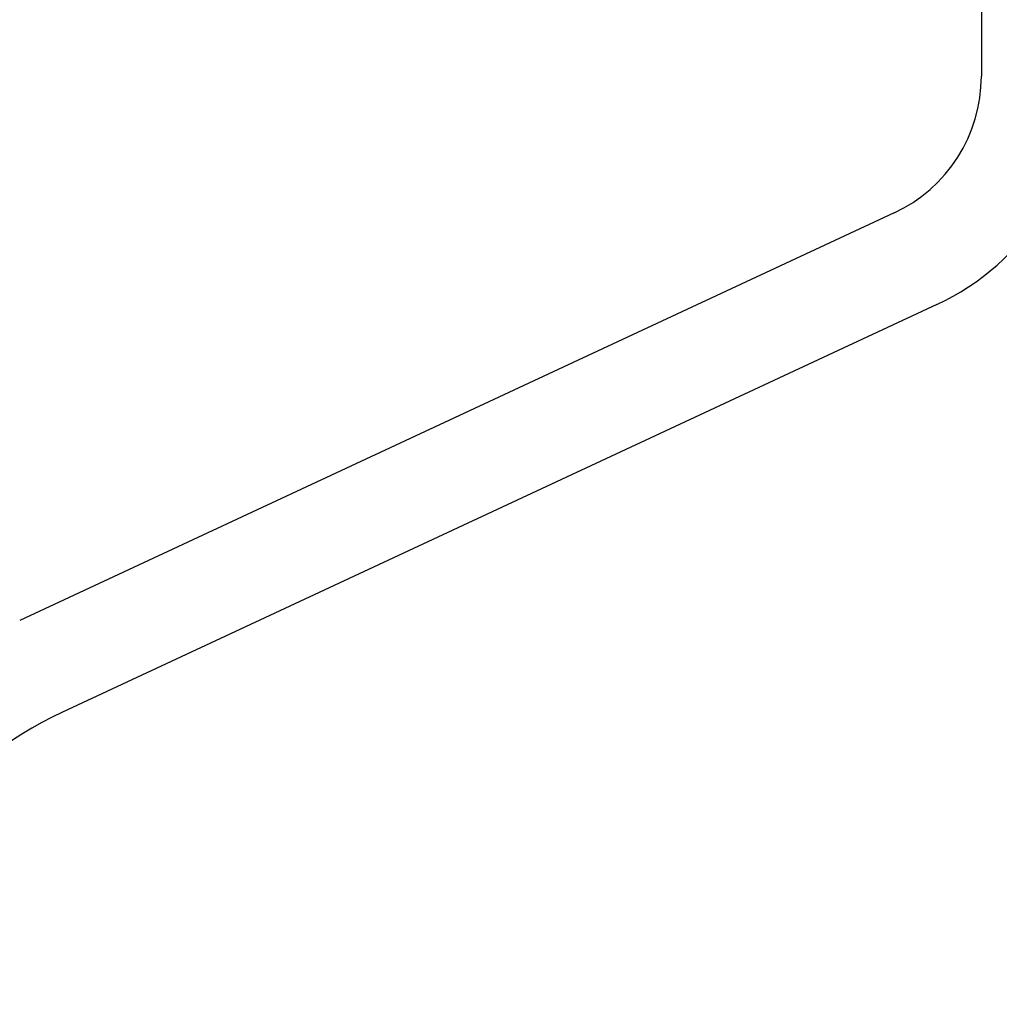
# Model space of a CAD drawing. Extents: x 1529 to 4201, y -422 to 622.
# Tile 148 of 256: x 2006.824 to 2007.793, y 501.18 to 502.154. Entities that reach past the tile are written whole.
import ezdxf

# ---------------------------------------------------------------- set-up
doc = ezdxf.new("R2010")
doc.units = 0
doc.header["$MEASUREMENT"] = 0
doc.layers.add('SPILL-BUCKET', color=1, linetype='CONTINUOUS')

msp = doc.modelspace()

# ---------------------------------------------------------------- linework, layer by layer
at = {"layer": 'SPILL-BUCKET', "color": 1, "linetype": 'Continuous'}
for p, q in [((2007.77487, 502.52501), (2007.77487, 502.09813)), ((2007.68868, 501.96284), (2006.82441, 501.55982)), ((2007.73092, 501.87227), (2006.86664, 501.46925))]:
    msp.add_line(p, q, dxfattribs=at)
for centre, radius, start, end in [((2007.6256, 502.09813), 0.14927, 295, 0), ((2007.6256, 502.09813), 0.24921, 295, 0), ((2007.02501, 501.12962), 0.37474, 115, 225)]:
    msp.add_arc(centre, radius, start, end, dxfattribs=at)

doc.saveas('drawing.dxf')
